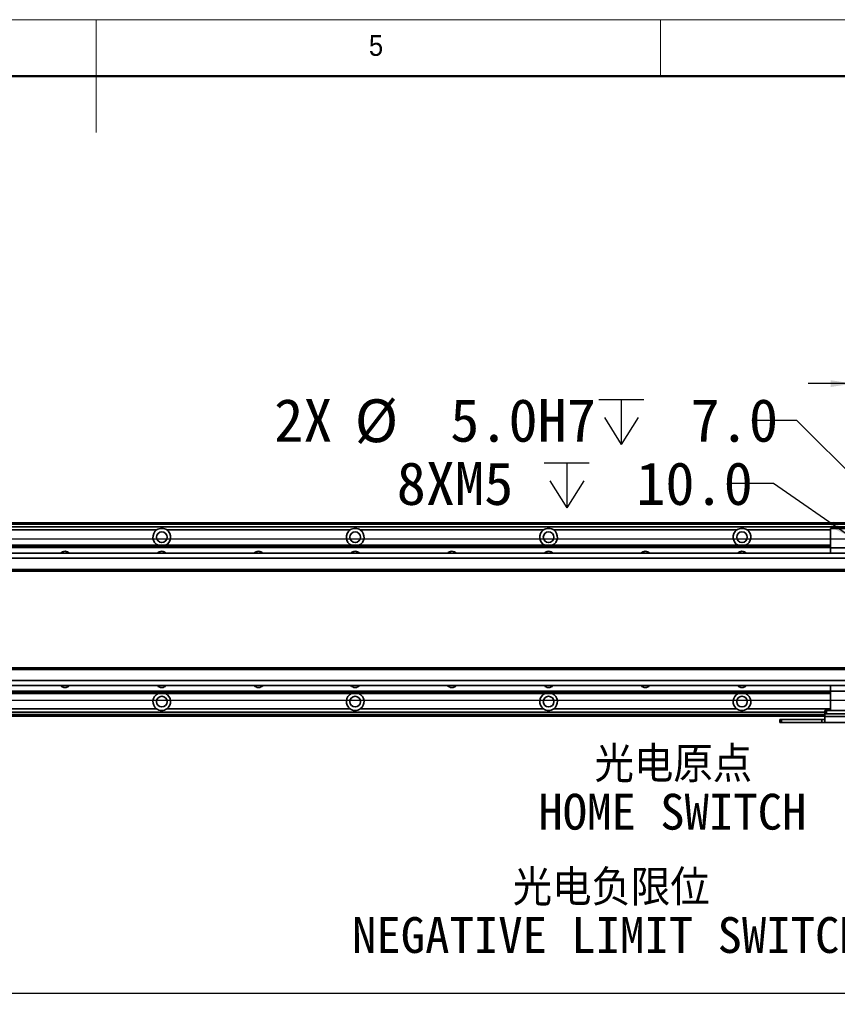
# Model space of a CAD drawing. Header units: millimetres. Extents: x 35 to 2905, y 35 to 2044.
# Tile 9 of 11: x 1422 to 1930, y 1433 to 2044. Entities that reach past the tile are written whole.
import ezdxf

# ---------------------------------------------------------------- set-up
doc = ezdxf.new("R2010")
doc.units = ezdxf.units.MM
doc.header["$LTSCALE"] = 7
doc.layers.add('黑色实线', color=7, linetype='Continuous')
doc.styles.add('SLDTEXTSTYLE1', font='Gothic.ttf', dxfattribs={"width": 0.913})
doc.styles.add('SLDTEXTSTYLE8', font='txt')
doc.styles.add('SLDTEXTSTYLE9', font='txt', dxfattribs={"bigfont": 'bigfont'})
doc.dimstyles.new('SLDDIMSTYLE0', dxfattribs={"dimtxt": 26.6, "dimasz": 14, "dimexe": 0, "dimexo": 0.0625, "dimgap": 6.65, "dimtad": 2, "dimdec": 1, "dimrnd": 1e-09, "dimzin": 4, "dimdsep": 46, "dimtxsty": 'SLDTEXTSTYLE8', "dimsah": 1, "dimcen": 0.09, "dimadec": 0, "dimazin": 1, "dimtfac": 1, "dimtdec": 1, "dimtmove": 0, "dimatfit": 0, "dimfxl": 0, "dimfrac": 2, "dimtolj": 1, "dimtzin": 12, "dimarcsym": 0})
doc.dimstyles.new('SLDDIMSTYLE3', dxfattribs={"dimtxt": 26.6, "dimasz": 14, "dimexe": 0, "dimexo": 0.0625, "dimgap": 6.65, "dimtad": 0, "dimtih": 1, "dimtoh": 1, "dimdec": 6, "dimrnd": 1e-09, "dimzin": 12, "dimdsep": 46, "dimtxsty": 'SLDTEXTSTYLE8', "dimsah": 1, "dimcen": 0, "dimadec": 0, "dimazin": 3, "dimtfac": 1, "dimtdec": 1, "dimtofl": 0, "dimtmove": 0, "dimatfit": 3, "dimfxl": 0, "dimfrac": 2, "dimtolj": 1, "dimtzin": 12, "dimarcsym": 0})
doc.dimstyles.new('SLDDIMSTYLE4', dxfattribs={"dimtxt": 26.6, "dimasz": 14, "dimexe": 0, "dimexo": 0.0625, "dimgap": 6.65, "dimtad": 0, "dimtih": 1, "dimtoh": 1, "dimdec": 1, "dimrnd": 1e-09, "dimzin": 4, "dimdsep": 46, "dimtxsty": 'SLDTEXTSTYLE8', "dimsah": 1, "dimcen": 0, "dimadec": 0, "dimazin": 1, "dimtfac": 1, "dimtdec": 1, "dimtofl": 0, "dimtmove": 0, "dimatfit": 3, "dimfxl": 0, "dimfrac": 2, "dimtolj": 1, "dimtzin": 12, "dimarcsym": 0})
doc.dimstyles.new('SLDDIMSTYLE5', dxfattribs={"dimtxt": 26.6, "dimasz": 14, "dimexe": 0, "dimexo": 0.0625, "dimgap": 6.65, "dimtad": 2, "dimdec": 1, "dimrnd": 1e-09, "dimzin": 4, "dimdsep": 46, "dimtxsty": 'SLDTEXTSTYLE8', "dimsah": 1, "dimcen": 0.09, "dimadec": 0, "dimazin": 1, "dimtfac": 1, "dimtdec": 1, "dimtofl": 0, "dimtmove": 0, "dimatfit": 3, "dimfxl": 0, "dimfrac": 2, "dimtolj": 1, "dimtzin": 12, "dimarcsym": 0})

# ---------------------------------------------------------------- blocks, each defined once
blk = doc.blocks.new('_D_8')
at = {"layer": '黑色实线'}
for p, q in [((2178.63, 1721.92), (2178.63, 1749.92)), ((370.52, 1721.92), (2185.63, 1721.92)), ((2178.63, 1621.92), (2178.63, 1721.92)), ((370.52, 1621.92), (2185.63, 1621.92)), ((2178.63, 1621.92), (2178.63, 1593.92))]:
    blk.add_line(p, q, dxfattribs=at)
for points in [[(2178.63, 1721.92), (2180.73, 1735.92), (2176.53, 1735.92)], [(2178.63, 1621.92), (2176.53, 1607.92), (2180.73, 1607.92)]]:
    blk.add_solid(points, dxfattribs=at)
at = {"layer": '黑色实线', "insert": (2143.73, 1628.96), "char_height": 26.6, "attachment_point": 1, "rotation": 90, "style": 'SLDTEXTSTYLE8'}
blk.add_mtext('100.0', dxfattribs=at)
blk = doc.blocks.new('_D_15')
at = {"layer": '黑色实线'}
for p, q in [((1939.63, 1730.81), (1939.63, 1825.22)), ((2041.63, 1730.81), (2041.63, 1825.22)), ((1939.63, 1818.22), (1911.63, 1818.22)), ((2041.63, 1818.22), (1939.63, 1818.22)), ((2041.63, 1818.22), (2069.63, 1818.22))]:
    blk.add_line(p, q, dxfattribs=at)
for points in [[(1939.63, 1818.22), (1925.63, 1820.32), (1925.63, 1816.12)], [(2041.63, 1818.22), (2055.63, 1816.12), (2055.63, 1820.32)]]:
    blk.add_solid(points, dxfattribs=at)
at = {"layer": '黑色实线', "insert": (1962.61, 1853.12), "char_height": 26.6, "attachment_point": 1, "style": 'SLDTEXTSTYLE8'}
blk.add_mtext('102.0', dxfattribs=at)
blk = doc.blocks.new('SW_SYMBOL_HOLE_DEPTH')
at = {"layer": '黑色实线', "color": 0}
for p, q in [((0, 6125), (5600, 6125)), ((2800, 6125), (2800, 525)), ((700, 3885), (2800, 525)), ((4900, 3885), (2800, 525))]:
    blk.add_line(p, q, dxfattribs=at)
blk = doc.blocks.new('_D_16')
at = {"layer": '黑色实线'}
for p, q in [((1904.67, 1795.37), (1876.67, 1795.37)), ((1976.36, 1723.69), (1904.67, 1795.37))]:
    blk.add_line(p, q, dxfattribs=at)
blk.add_solid([(1976.36, 1723.69), (1967.94, 1735.07), (1964.97, 1732.1)], dxfattribs=at)
at = {"layer": '黑色实线', "xscale": 0.004985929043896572, "yscale": 0.004985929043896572, "zscale": 0.004985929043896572}
blk.add_blockref('SW_SYMBOL_HOLE_DEPTH', (1781.73, 1777.76), dxfattribs=at)
at = {"layer": '黑色实线', "char_height": 26.6, "attachment_point": 1, "style": 'SLDTEXTSTYLE8'}
for s, insert in [('2X ', (1580.36, 1808.77)), ('%%c', (1630.39, 1808.51)), (' 5.0H7 ', (1671.49, 1808.77)), (' 7.0', (1820.66, 1808.77))]:
    blk.add_mtext(s, dxfattribs=dict(at, insert=insert))
blk = doc.blocks.new('_D_17')
at = {"layer": '黑色实线'}
for p, q in [((1890.12, 1756.15), (1862.12, 1756.15)), ((1937.9, 1723.11), (1890.12, 1756.15))]:
    blk.add_line(p, q, dxfattribs=at)
blk.add_solid([(1937.9, 1723.11), (1927.58, 1732.8), (1925.19, 1729.35)], dxfattribs=at)
at = {"layer": '黑色实线', "xscale": 0.004985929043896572, "yscale": 0.004985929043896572, "zscale": 0.004985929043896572}
blk.add_blockref('SW_SYMBOL_HOLE_DEPTH', (1747.97, 1738.54), dxfattribs=at)
at = {"layer": '黑色实线', "char_height": 26.6, "attachment_point": 1, "style": 'SLDTEXTSTYLE8'}
for s, insert in [('8XM5', (1656.38, 1769.55)), (' 10.0', (1786.9, 1769.55))]:
    blk.add_mtext(s, dxfattribs=dict(at, insert=insert))
blk = doc.blocks.new('_D_18')
at = {"layer": '黑色实线'}
for p, q in [((310.63, 1562.08), (310.63, 1433.12)), ((1990.63, 1562.08), (1990.63, 1433.12)), ((310.63, 1440.12), (1990.63, 1440.12))]:
    blk.add_line(p, q, dxfattribs=at)
for points in [[(310.63, 1440.12), (324.63, 1438.02), (324.63, 1442.22)], [(1990.63, 1440.12), (1976.63, 1442.22), (1976.63, 1438.02)]]:
    blk.add_solid(points, dxfattribs=at)
at = {"layer": '黑色实线', "insert": (1097.76, 1475.03), "char_height": 26.6, "attachment_point": 1, "style": 'SLDTEXTSTYLE8'}
blk.add_mtext('1680.0', dxfattribs=at)
blk = doc.blocks.new('SW_NOTE_5')
at = {"layer": '黑色实线', "color": 0, "char_height": 22.225, "attachment_point": 2}
for s, insert, style in [('光电原点', (-103.58, 40.87), 'SLDTEXTSTYLE9'), ('HOME SWITCH', (-104.18, 11.48), 'SLDTEXTSTYLE8')]:
    blk.add_mtext(s, dxfattribs=dict(at, insert=insert, style=style))
blk = doc.blocks.new('SW_NOTE_6')
at = {"layer": '黑色实线', "color": 0, "char_height": 22.225, "attachment_point": 2}
for s, insert, style in [('光电负限位', (-168.84, 40.57), 'SLDTEXTSTYLE9'), ('NEGATIVE LIMIT SWITCH', (-170.91, 11.19), 'SLDTEXTSTYLE8')]:
    blk.add_mtext(s, dxfattribs=dict(at, insert=insert, style=style))

msp = doc.modelspace()

# ---------------------------------------------------------------- linework, layer by layer
at = {"color": 7, "linetype": 'Continuous', "lineweight": 18}
for p, q in [((2905, 2044), (35, 2044)), ((1470, 2044), (1470, 1974)), ((1820, 2009), (1820, 2044)), ((70, 2009), (2870, 2009))]:
    msp.add_line(p, q, dxfattribs=at)
at = {"color": 7, "linetype": 'Continuous', "lineweight": 50}
msp.add_line((2870, 2009), (70, 2009), dxfattribs=at)
at = {"color": 7, "linetype": 'Continuous', "lineweight": 35}
for p, q in [((1951.1269018, 1731.9236819), (350.1268908, 1731.9236819)), ((350.1268908, 1731.7236822), (1951.1269018, 1731.7236822)), ((350.1268908, 1731.5236826), (1951.1269018, 1731.5236826)), ((1951.1269018, 1731.4236809), (350.1268908, 1731.4236809)), ((1951.1269018, 1729.4185434), (350.1268908, 1729.4185434)), ((1507.4573442, 1727.418543), (1393.7964126, 1727.418543)), ((1627.457349, 1727.418543), (1513.7964174, 1727.418543)), ((1747.4573538, 1727.418543), (1633.7964222, 1727.418543)), ((1867.4573585, 1727.418543), (1753.7964269, 1727.418543)), ((2055.6269571, 1728.4185413), (1925.6268427, 1728.4185413)), ((1925.6268427, 1728.4185413), (1925.6268427, 1716.4185431)), ((375.6268903, 1717.9185424), (1925.6268427, 1717.9185424)), ((375.6268903, 1717.6255223), (1925.6268427, 1717.6255223)), ((375.6268903, 1716.7266619), (1925.6268427, 1716.7266619)), ((2076.1269018, 1712.9236806), (225.1268908, 1712.9236806)), ((375.6268903, 1716.4336417), (1925.6268427, 1716.4336417)), ((2055.6269571, 1716.4185431), (1925.6268427, 1716.4185431)), ((1925.6268427, 1716.4185431), (1925.6268427, 1712.9236806)), ((2076.1269018, 1709.9236783), (225.1268908, 1709.9236783)), ((2076.1269018, 1702.9236771), (225.1268908, 1702.9236771)), ((225.1268908, 1701.923677), (2076.1269018, 1701.923677)), ((2076.1269018, 1641.923682), (225.1268908, 1641.923682)), ((2076.1269018, 1640.9236837), (225.1268908, 1640.9236837)), ((2076.1269018, 1633.9236844), (225.1268908, 1633.9236844)), ((2076.1269018, 1630.9236821), (225.1268908, 1630.9236821)), ((375.6268903, 1627.4137173), (1925.6268427, 1627.4137173)), ((375.6268903, 1627.1207009), (1925.6268427, 1627.1207009)), ((375.6268903, 1626.2218367), (1925.6268427, 1626.2218367)), ((375.6268903, 1625.9288203), (1925.6268427, 1625.9288203)), ((1925.6268427, 1630.9236821), (1925.6268427, 1627.4185415)), ((2055.6269571, 1627.4185415), (1925.6268427, 1627.4185415)), ((1925.6268427, 1627.4185415), (1925.6268427, 1615.4185433)), ((1922.1268579, 1614.4288194), (381.1268791, 1614.4288194)), ((1507.4573442, 1616.4288197), (1393.7964126, 1616.4288197)), ((1627.457349, 1616.4288197), (1513.7964174, 1616.4288197)), ((1747.4573538, 1616.4288197), (1633.7964222, 1616.4288197)), ((1867.4573585, 1616.4288197), (1753.7964269, 1616.4288197)), ((1922.1268579, 1613.418543), (1922.1268579, 1615.4185433)), ((1922.1268579, 1615.4185433), (1923.1269046, 1615.4185433)), ((1923.1269046, 1613.418543), (1922.1268579, 1613.418543)), ((1922.1268579, 1611.5852084), (1922.1268579, 1613.418543)), ((1923.1269046, 1615.4185433), (1923.1269046, 1613.418543)), ((1923.1269046, 1615.4185433), (1925.6268427, 1615.4185433)), ((1923.1269046, 1613.418543), (1956.1267778, 1613.418543)), ((2055.6269571, 1615.4185433), (1925.6268427, 1615.4185433)), ((1922.1268579, 1611.9236808), (381.1268791, 1611.9236808)), ((1894.1268608, 1607.9185393), (1894.1268608, 1609.9185433)), ((1894.1268608, 1609.9185433), (1895.1269075, 1609.9185433)), ((1895.1269075, 1607.9185393), (1894.1268608, 1607.9185393)), ((1895.1269075, 1609.9185433), (1895.1269075, 1607.9185393)), ((1895.1269075, 1609.9185433), (1920.1268837, 1609.9185433)), ((1895.1269075, 1607.9185393), (1920.1268837, 1607.9185393)), ((1920.1268837, 1607.9185393), (1920.1268837, 1609.9185433)), ((1920.1268837, 1609.9185433), (1922.1268579, 1609.9185433)), ((1922.1268579, 1607.9185393), (1920.1268837, 1607.9185393)), ((1922.1268579, 1611.5852084), (1957.1269437, 1611.5852084)), ((1922.1268579, 1607.9185393), (1922.1268579, 1611.5852084)), ((1957.1269437, 1607.9185393), (1922.1268579, 1607.9185393))]:
    msp.add_line(p, q, dxfattribs=at)
at = {"color": 8, "linetype": 'Continuous', "lineweight": 35}
for p, q in [((1951.1269018, 1730.9236799), (350.1268908, 1730.9236799)), ((1925.6268427, 1727.418543), (1873.7964317, 1727.418543)), ((1922.1268579, 1612.9236791), (381.1268791, 1612.9236791)), ((1925.6268427, 1616.4288197), (1873.7964317, 1616.4288197))]:
    msp.add_line(p, q, dxfattribs=at)
at = {"color": 7, "linetype": 'Continuous', "lineweight": 35, "flags": 128}
for points in [[(1925.62875, 1713.3026693), (1925.2757713, 1713.0898621), (1925.0564262, 1712.9236806)], [(1925.0440284, 1630.9236821), (1925.2797052, 1630.7445329), (1925.6335184, 1630.531938)]]:
    msp.add_lwpolyline(points, dxfattribs=at)
at = {"color": 7, "linetype": 'Continuous', "lineweight": 35}
for centre in [(1510.6268865, 1722.9236808), (1630.6268865, 1722.9236808), (1750.6268865, 1722.9236808), (1870.6268865, 1722.9236808), (1510.6268865, 1620.9236808), (1630.6268865, 1620.9236808), (1750.6268865, 1620.9236808), (1870.6268865, 1620.9236808)]:
    msp.add_circle(centre, 3.3, dxfattribs=at)
for centre, radius, start, end in [((1510.6268865, 1722.9236808), 5.5, 125.1897877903, 245.5088204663), ((1510.6268865, 1722.9236808), 5.5, 294.4911795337, 54.8102122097), ((1630.6268865, 1722.9236808), 5.5, 125.1897877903, 245.5088204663), ((1630.6268865, 1722.9236808), 5.5, 294.4911795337, 54.8102122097), ((1750.6268865, 1722.9236808), 5.5, 125.1897877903, 245.5088204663), ((1750.6268865, 1722.9236808), 5.5, 294.4911795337, 54.8102122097), ((1870.6268865, 1722.9236808), 5.5, 125.1897877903, 245.5088204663), ((1870.6268865, 1722.9236808), 5.5, 294.4911795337, 54.8102122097), ((1450.6268865, 1710.4185428), 3.75, 41.915720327, 138.084279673), ((1510.6268865, 1710.4185428), 3.75, 41.9157203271, 138.0842796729), ((1570.6268865, 1710.4185428), 3.75, 41.9157203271, 138.0842796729), ((1630.6268865, 1710.4185428), 3.75, 41.9157203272, 138.0842796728), ((1690.6268865, 1710.4185428), 3.75, 41.9157203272, 138.0842796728), ((1750.6268865, 1710.4185428), 3.75, 41.9157203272, 138.0842796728), ((1810.6268865, 1710.4185428), 3.75, 41.9157203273, 138.0842796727), ((1870.6268865, 1710.4185428), 3.75, 41.9157203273, 138.0842796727), ((1450.6268865, 1633.4288189), 3.75, 221.9157203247, 318.0842796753), ((1510.6268865, 1620.9236808), 5.5, 114.4911795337, 234.8102122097), ((1510.6268865, 1633.4288189), 3.75, 221.9157203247, 318.0842796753), ((1510.6268865, 1620.9236808), 5.5, 305.1897877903, 65.5088204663), ((1570.6268865, 1633.4288189), 3.75, 221.9157203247, 318.0842796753), ((1630.6268865, 1620.9236808), 5.5, 114.4911795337, 234.8102122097), ((1630.6268865, 1633.4288189), 3.75, 221.9157203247, 318.0842796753), ((1630.6268865, 1620.9236808), 5.5, 305.1897877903, 65.5088204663), ((1690.6268865, 1633.4288189), 3.75, 221.9157203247, 318.0842796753), ((1750.6268865, 1620.9236808), 5.5, 114.4911795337, 234.8102122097), ((1750.6268865, 1633.4288189), 3.75, 221.9157203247, 318.0842796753), ((1750.6268865, 1620.9236808), 5.5, 305.1897877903, 65.5088204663), ((1810.6268865, 1633.4288189), 3.75, 221.9157203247, 318.0842796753), ((1870.6268865, 1620.9236808), 5.5, 114.4911795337, 234.8102122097), ((1870.6268865, 1633.4288189), 3.75, 221.9157203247, 318.0842796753), ((1870.6268865, 1620.9236808), 5.5, 305.1897877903, 65.5088204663)]:
    msp.add_arc(centre, radius, start, end, dxfattribs=at)
for points, knots in [([(1513.7964174, 1727.418543), (1513.3369471, 1727.6879382), (1512.388551, 1728.2439988), (1510.7046682, 1728.5033921), (1508.9625129, 1728.2878676), (1507.9569651, 1727.7071038), (1507.4573442, 1727.418543)], [0, 0, 0, 0, 0.2356821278, 0.4864732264, 0.7448468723, 1, 1, 1, 1]), ([(1633.7964222, 1727.418543), (1633.3369518, 1727.6879382), (1632.3885558, 1728.2439988), (1630.704673, 1728.5033921), (1628.9625177, 1728.2878676), (1627.9569698, 1727.7071038), (1627.457349, 1727.418543)], [0, 0, 0, 0, 0.2356821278, 0.4864732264, 0.7448468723, 1, 1, 1, 1]), ([(1753.7964269, 1727.418543), (1753.3369566, 1727.6879382), (1752.3885605, 1728.2439988), (1750.7046778, 1728.5033921), (1748.9625225, 1728.2878676), (1747.9569746, 1727.7071038), (1747.4573538, 1727.418543)], [0, 0, 0, 0, 0.2356821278, 0.4864732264, 0.7448468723, 1, 1, 1, 1]), ([(1873.7964317, 1727.418543), (1873.3369614, 1727.6879382), (1872.3885653, 1728.2439988), (1870.7046826, 1728.5033921), (1868.9625272, 1728.2878676), (1867.9569794, 1727.7071038), (1867.4573585, 1727.418543)], [0, 0, 0, 0, 0.2356821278, 0.4864732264, 0.7448468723, 1, 1, 1, 1]), ([(1925.1899406, 1712.9236806), (1925.246379, 1713.0034747), (1925.3465644, 1713.1451194), (1925.5465501, 1713.2566115), (1925.633876, 1713.3052956)], [0, 0, 0, 0, 0.56333928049, 1, 1, 1, 1]), ([(1925.633876, 1630.5317927), (1925.475576, 1630.6214895), (1925.2683337, 1630.7389181), (1925.2003846, 1630.8883842), (1925.1843378, 1630.9236821)], [0, 0, 0, 0, 0.763839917, 1, 1, 1, 1]), ([(1507.4573442, 1616.4288197), (1507.9168145, 1616.1594245), (1508.8652106, 1615.6033639), (1510.5490934, 1615.3439706), (1512.2912487, 1615.5594951), (1513.2967965, 1616.1402589), (1513.7964174, 1616.4288197)], [0, 0, 0, 0, 0.2356821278, 0.4864732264, 0.7448468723, 1, 1, 1, 1]), ([(1627.457349, 1616.4288197), (1627.9168193, 1616.1594245), (1628.8652154, 1615.6033639), (1630.5490981, 1615.3439706), (1632.2912535, 1615.5594951), (1633.2968013, 1616.1402589), (1633.7964222, 1616.4288197)], [0, 0, 0, 0, 0.2356821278, 0.4864732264, 0.7448468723, 1, 1, 1, 1]), ([(1747.4573538, 1616.4288197), (1747.9168241, 1616.1594245), (1748.8652202, 1615.6033639), (1750.5491029, 1615.3439706), (1752.2912582, 1615.5594951), (1753.2968061, 1616.1402589), (1753.7964269, 1616.4288197)], [0, 0, 0, 0, 0.2356821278, 0.4864732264, 0.7448468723, 1, 1, 1, 1]), ([(1867.4573585, 1616.4288197), (1867.9168288, 1616.1594245), (1868.8652249, 1615.6033639), (1870.5491077, 1615.3439706), (1872.291263, 1615.5594951), (1873.2968109, 1616.1402589), (1873.7964317, 1616.4288197)], [0, 0, 0, 0, 0.2356821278, 0.4864732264, 0.7448468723, 1, 1, 1, 1])]:
    msp.add_open_spline(points, degree=3, knots=knots, dxfattribs=at)

# ---------------------------------------------------------------- block references
at = {"layer": '黑色实线', "color": 7}
for name, p in [('SW_NOTE_5', (1931.6238759, 1552.2420363)), ('SW_NOTE_6', (1958.3366374, 1476.0217609))]:
    msp.add_blockref(name, p, dxfattribs=at)

# ---------------------------------------------------------------- texts
at = {"color": 7, "linetype": 'Continuous', "lineweight": 0, "insert": (1639.1666667, 2034.5241742), "char_height": 12.9645833, "attachment_point": 1, "style": 'SLDTEXTSTYLE1'}
msp.add_mtext('5', dxfattribs=at)

# ---------------------------------------------------------------- dimensions: what is measured, and where the dimension line sits
at = {"layer": '黑色实线'}
for base, p1, p2, dimstyle, picture, middle in [((1939.6268865, 1818.2186459), (2041.6268865, 1721.9185428), (1939.6268865, 1721.9185428), 'SLDDIMSTYLE0', '_D_15', (2004.9854726, 1818.2186459)), ((1990.6268865, 1440.1236308), (310.6268865, 1570.9685428), (1990.6268865, 1570.9685428), 'SLDDIMSTYLE5', '_D_18', (1149.7407886, 1440.1236308))]:
    dim = msp.add_linear_dim(base=base, p1=p1, p2=p2, dimstyle=dimstyle, dxfattribs=at)
    dim.commit()
    dim.dimension.update_dxf_attribs({"geometry": picture, "text_midpoint": middle, "dimtype": 160})
dim = msp.add_diameter_dim_2p(p1=(1979.8946535, 1720.1507758), p2=(1976.3591196, 1723.6863097), text='2X <>H7 {\\fGDT;x} 7.0\\P', dimstyle='SLDDIMSTYLE4', dxfattribs=at)
dim.commit()
dim.dimension.update_dxf_attribs({"geometry": '_D_16', "text_midpoint": (1728.5184316, 1795.3733127), "dimtype": 163})
dim = msp.add_diameter_dim_2p(p1=(1941.3541997, 1720.7242275), p2=(1937.8995733, 1723.1128581), text='8XM5{\\fGDT;x} 10.0\\P', dimstyle='SLDDIMSTYLE3', override={"dimpost": '<>'}, dxfattribs=at)
dim.commit()
dim.dimension.update_dxf_attribs({"geometry": '_D_17', "text_midpoint": (1759.2526765, 1756.1472461), "dimtype": 163})
dim = msp.add_linear_dim(base=(2178.6268865, 1721.9185428), p1=(361.6268865, 1621.9185428), p2=(361.6268865, 1721.9185428), angle=90, dimstyle='SLDDIMSTYLE0', dxfattribs=at)
dim.commit()
dim.dimension.update_dxf_attribs({"geometry": '_D_8', "text_midpoint": (2178.6268865, 1671.3377008), "dimtype": 160})

doc.saveas('drawing.dxf')
